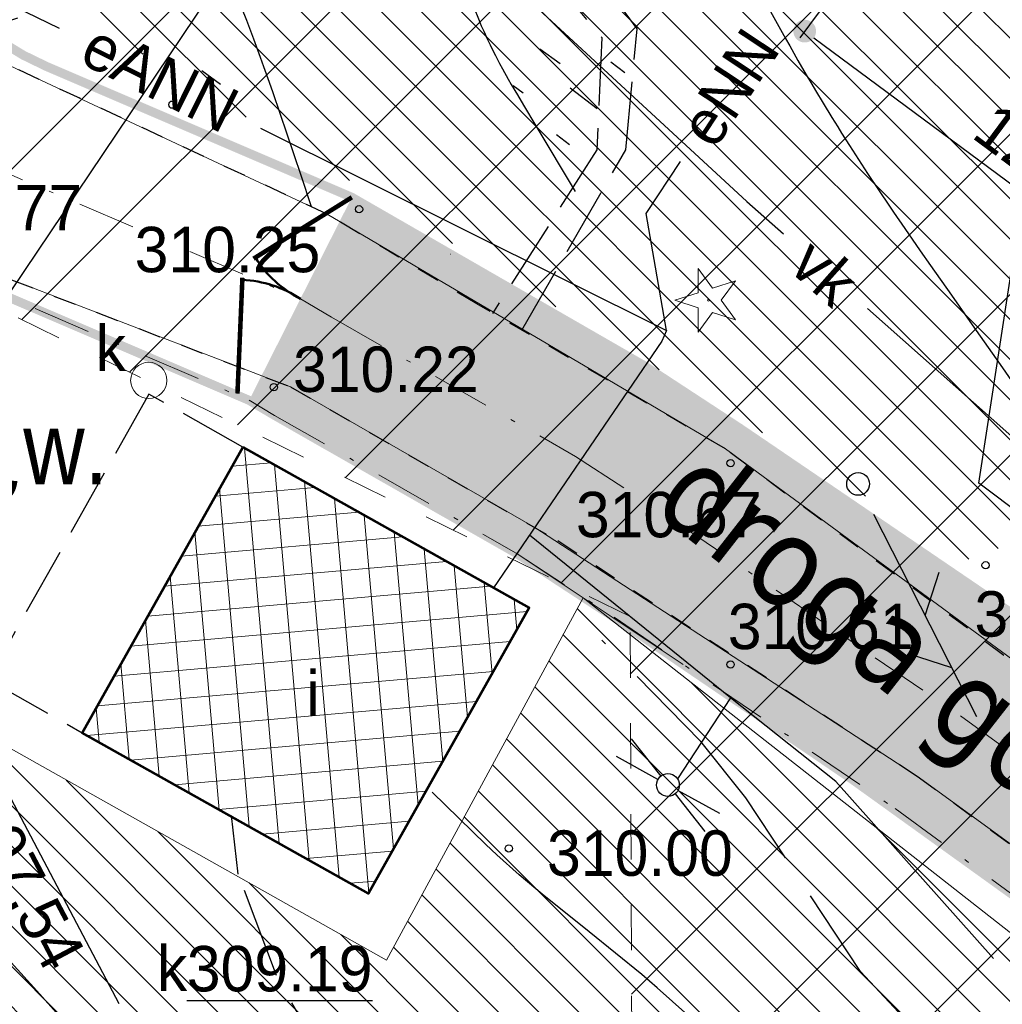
# Model space of a CAD drawing. Extents: x 4615668 to 9249187, y 5334101 to 10688993.
# Tile 24 of 120: x 4667479 to 4667501, y 5336839 to 5336861. Entities that reach past the tile are written whole.
import ezdxf
from ezdxf.enums import TextEntityAlignment as Align

# ---------------------------------------------------------------- set-up
doc = ezdxf.new("R2010")
doc.units = 0
doc.header["$MEASUREMENT"] = 0
for name, pattern in [('BUIB05', [1, 0.5, -0.5]), ('CHODNIK', [2, 1.5, -0.5]), ('DASHDOT', [25.4, 12.7, -6.35, 0, -6.35]), ('DROGA', [1, 0.5, -0.5]), ('WARSTWICA', [3, 2, -1])]:
    doc.linetypes.add(name, pattern=pattern)
for name, color, linetype in [('14', 7, 'Continuous'), ('16', 7, 'Continuous'), ('17', 7, 'Continuous'), ('21', 7, 'Continuous'), ('22', 7, 'Continuous'), ('23', 7, 'Continuous'), ('24', 7, 'Continuous'), ('25', 7, 'Continuous'), ('27', 7, 'Continuous'), ('28', 7, 'Continuous'), ('47', 7, 'Continuous'), ('50', 7, 'Continuous'), ('51', 7, 'Continuous'), ('52', 7, 'Continuous'), ('56', 7, 'Continuous'), ('DIM', 7, 'Continuous'), ('SZZPZ_922', 7, 'Continuous'), ('tpsa_stolarka', 4, 'Continuous'), ('UKKPA_506', 7, 'Continuous')]:
    doc.layers.add(name, color=color, linetype=linetype)
for name, color, linetype, lineweight in [('budynek', 7, 'Continuous', 53), ('hatch', 253, 'Continuous', 0), ('sciany - mur', 1, 'Continuous', 30)]:
    doc.layers.add(name, color=color, linetype=linetype, lineweight=lineweight)
doc.styles.add('STYLE2', font='arial.ttf')
doc.styles.add('tomek14', font='ISOCP.shx', dxfattribs={"height": 14})
doc.styles.add('txt', font='TXT', dxfattribs={"height": 0.2})
doc.dimstyles.new('1-500', dxfattribs={"dimtxt": 1, "dimasz": 0.5, "dimexe": 0.18, "dimexo": 0.0625, "dimgap": 0.3, "dimtad": 1, "dimzin": 0, "dimdsep": 46, "dimtxsty": 'STYLE2', "dimblk": 'DOT', "dimcen": 0.09, "dimadec": 0, "dimazin": 0, "dimtfac": 1, "dimtmove": 0, "dimatfit": 0, "dimldrblk": 'DOT', "dimfxl": 0, "dimtolj": 1, "dimtzin": 0, "dimarcsym": 0})
pattern_1 = [(135, (0, 0), (-0.4419417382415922, -0.4419417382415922), [])]

# ---------------------------------------------------------------- blocks, each defined once
blk = doc.blocks.new('SL')
at = {"layer": '22', "color": 1, "linetype": 'Continuous'}
for p, q in [((-1.272, 0.256), (-0.245, 0.05)), ((1.281, 0.256), (0.245, 0.048)), ((-0.246, -0.05), (-1.272, -0.255)), ((0.245, -0.048), (1.281, -0.256))]:
    blk.add_line(p, q, dxfattribs=at)
blk.add_circle((0, 8.940696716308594e-11), 0.2500006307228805, dxfattribs=at)
blk = doc.blocks.new('KL')
at = {"layer": 'UKKPA_506', "color": 7, "linetype": 'Continuous', "lineweight": 13}
blk.add_circle((0, 0), 0.4, dxfattribs=at)
blk = doc.blocks.new('SLU')
at = {"layer": '22', "color": 1, "linetype": 'Continuous'}
blk.add_circle((0, 0), 0.25, dxfattribs=at)
blk = doc.blocks.new('PLT')
at = {"layer": '24', "color": 40, "linetype": 'Continuous'}
for p, q in [((3.25, 0), (2.543, 0.707)), ((0.75, 0), (5.75, 0)), ((4.543, 0), (3.836, -0.707))]:
    blk.add_line(p, q, dxfattribs=at)
blk = doc.blocks.new('DI')
at = {"layer": 'SZZPZ_922', "color": 7, "linetype": 'Continuous', "lineweight": 13}
for p, q in [((-0.2269999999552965, 0.6990000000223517), (0.08700000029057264, 0.2669999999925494)), ((-0.2269999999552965, 0.1639999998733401), (-0.2269999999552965, 0.6990000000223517)), ((0.08700000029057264, 0.2669999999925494), (0.5950000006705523, 0.4309999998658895)), ((0.5950000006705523, 0.4309999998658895), (0.2810000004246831, -0.001000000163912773)), ((-0.7359999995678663, -0.001000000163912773), (-0.2269999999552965, 0.1639999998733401)), ((-0.2269999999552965, -0.1660000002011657), (-0.7359999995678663, -0.001000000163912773)), ((-0.2269999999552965, -0.7019999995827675), (-0.2269999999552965, -0.1660000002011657)), ((0.2810000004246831, -0.001000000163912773), (0.5950000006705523, -0.4339999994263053)), ((0.08700000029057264, -0.2680000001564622), (-0.2269999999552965, -0.7019999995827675)), ((0.5950000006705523, -0.4339999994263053), (0.08700000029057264, -0.2680000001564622))]:
    blk.add_line(p, q, dxfattribs=at)
blk.add_circle((-0.0003607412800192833, -0.0001809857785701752), 0.02033798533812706, dxfattribs=at)
blk = doc.blocks.new('WYS')
at = {"layer": '52', "color": 67, "linetype": 'Continuous'}
blk.add_circle((-5.960464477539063e-11, 0), 0.08, dxfattribs=at)
blk = doc.blocks.new('_Dot')
at = {"color": 0, "linetype": 'ByBlock', "lineweight": -2}
blk.add_line((-0.5, 0), (-1, 0), dxfattribs=at)
at = {"color": 0, "linetype": 'ByBlock', "const_width": 0.5}
blk.add_lwpolyline([(-0.25, 0, 1), (0.25, 0, 1)], format="xyb", close=True, dxfattribs=at)
blk = doc.blocks.new('*D2936')
at = {"layer": 'Defpoints', "color": 0}
for p in [(4667497.791874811, 5336863.00383833), (4667507.521252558, 5336855.793645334), (4667505.973448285, 5336853.705050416)]:
    blk.add_point(p, dxfattribs=at)
at = {"layer": 'DIM', "color": 0, "lineweight": -2, "ltscale": 40}
for p, q in [((4667497.754662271, 5336862.95362402), (4667496.136898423, 5336860.770626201)), ((4667496.645785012, 5336860.61754309), (4667505.571733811, 5336854.002750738)), ((4667507.484040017, 5336855.743431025), (4667505.866276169, 5336853.560433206))]:
    blk.add_line(p, q, dxfattribs=at)
at = {"layer": 'DIM', "color": 0, "linetype": 'ByBlock', "lineweight": -2, "xscale": 0.5, "yscale": 0.5, "zscale": 0.5}
for p, rotation in [((4667496.244070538, 5336860.915243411), 143.4588016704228), ((4667505.973448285, 5336853.705050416), 323.4588016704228)]:
    blk.add_blockref('_Dot', p, dxfattribs=dict(at, rotation=rotation))
at = {"layer": 'DIM', "color": 0, "lineweight": 0, "ltscale": 40, "insert": (4667501.586298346, 5336857.954534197), "char_height": 1, "attachment_point": 5, "rotation": 323.45880167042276, "style": 'STYLE2'}
blk.add_mtext('\\A1;12.11 ', dxfattribs=at)

msp = doc.modelspace()

# ---------------------------------------------------------------- hatches: boundary and pattern name
at = {"layer": 'hatch', "lineweight": 0, "ltscale": 20}
h = msp.add_hatch(dxfattribs=at)
h.set_pattern_fill('ANSI31', color=3, scale=5, angle=90)
h.set_pattern_definition(pattern_1)
h.paths.add_polyline_path([(4667478.241076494, 5336862.506376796), (4667500.186514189, 5336849.085396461), (4667509.213210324, 5336861.470210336), (4667568.687943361, 5336819.182645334), (4667564.714252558, 5336804.133645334), (4667554.796252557, 5336790.990645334), (4667576.988252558, 5336780.490645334), (4667554.549698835, 5336767.038337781), (4667549.827252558, 5336774.879645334), (4667551.588082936, 5336779.598528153), (4667549.279508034, 5336791.134125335), (4667527.772252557, 5336764.719645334), (4667506.281165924, 5336760.825749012), (4667504.469585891, 5336758.513978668), (4667530.990416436, 5336759.646649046), (4667552.216252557, 5336758.205645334), (4667562.355252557, 5336763.448645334), (4667592.666252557, 5336770.446645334), (4667606.188689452, 5336771.369207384), (4667630.656252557, 5336776.415645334), (4667647.302459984, 5336782.178260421), (4667616.224252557, 5336840.572645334), (4667599.415252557, 5336843.614645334), (4667571.788252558, 5336854.178645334), (4667524.215521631, 5336889.169739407), (4667516.370736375, 5336894.261024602), (4667502.473252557, 5336899.027645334)])
at = {"layer": 'hatch', "lineweight": 0}
h = msp.add_hatch(dxfattribs=at)
h.set_pattern_fill('ANSI31', color=160, scale=20)
h.set_pattern_definition([(45, (0, 0), (-1.767766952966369, 1.767766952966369), [])])
h.paths.add_polyline_path([(4667474.732067, 5336856.646348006), (4667499.212252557, 5336897.331645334), (4667613.907585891, 5336808.500312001), (4667647.336252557, 5336782.080645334), (4667630.656252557, 5336776.415645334), (4667605.664752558, 5336771.261145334), (4667592.293752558, 5336770.057674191), (4667562.355252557, 5336763.403645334), (4667552.216252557, 5336758.205645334), (4667530.784252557, 5336759.660645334), (4667490.062252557, 5336757.530645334), (4667479.482252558, 5336755.227645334), (4667453.159919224, 5336765.740645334), (4667492.626252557, 5336792.676645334), (4667492.397752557, 5336848.025145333)])
at = {"layer": 'hatch', "lineweight": 0, "ltscale": 40}
h = msp.add_hatch(dxfattribs=at)
h.set_pattern_fill('CONCRE', color=40)
h.set_pattern_definition([(0, (0, 0), (1, 1), [0.125, -0.875]), (90, (0, 0), (-0.9999999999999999, 1), [0.125, -0.875]), (135, (0.125, 0), (-0.9999999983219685, 5.551115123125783e-17), [0.1767767, -1.2374369]), (0, (0.125, 0.5625), (1, 1), [0.125, -0.875]), (45, (0.1875, 0.5), (0, 0.9999999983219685), [0.0883883, -1.3258252]), (135, (0.1875, 0.5), (-0.9999999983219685, 5.551115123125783e-17), [0.0883883, -1.3258252]), (0, (0.5, 0.8125), (1, 1), [0.1767767, -0.8232233]), (45, (0.5, 0.8125), (0, 0.9999999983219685), [0.125, -1.2892136]), (135, (0.6767767, 0.8125), (-0.9999999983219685, 5.551115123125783e-17), [0.125, -1.2892136]), (90, (0.6875, 0.25), (-0.9999999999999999, 1), [0.125, -0.875]), (45, (0.6875, 0.25), (0, 0.9999999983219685), [0.0883883, -1.3258252]), (135, (0.75, 0.3125), (-0.9999999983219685, 5.551115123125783e-17), [0.0883883, -1.3258252]), (0, (0.125, 0.25), (1, 1), [0.0625, -0.8375]), (0, (0.875, 0.5), (1, 1), [0.0625, -0.8375]), (90, (0.5625, 0.625), (-0.9999999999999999, 1), [0.0625, -0.8375]), (135, (0.6875, 0.0625), (-0.9999999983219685, 5.551115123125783e-17), [0.0883883, -1.3258252]), (135, (0.25, 0.75), (-0.9999999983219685, 5.551115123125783e-17), [0.0883883, -1.3258252]), (45, (0.46875, 0.328125), (0, 0.9999999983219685), [0.0883883, -1.3258252]), (90, (0.34375, 0.125), (-0.9999999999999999, 1), [0.015625, -0.984375]), (90, (0.390625, 0.546875), (-0.9999999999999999, 1), [0.015625, -0.984375]), (90, (0.859375, 0.71875), (-0.9999999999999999, 1), [0.015625, -0.984375]), (90, (0.875, 0.1875), (-0.9999999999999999, 1), [0.015625, -0.984375])])
h.paths.add_polyline_path([(4667472.961158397, 5336756.488632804), (4667468.058054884, 5336758.972633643), (4667487.242602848, 5336774.476894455), (4667507.924031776, 5336780.952174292), (4667514.555089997, 5336787.158564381), (4667525.884478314, 5336802.74610729), (4667525.606391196, 5336807.839705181), (4667523.220519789, 5336815.704447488), (4667522.509457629, 5336818.048379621), (4667521.226246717, 5336821.635031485), (4667520.864002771, 5336822.405733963), (4667520.067423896, 5336824.087979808), (4667519.679088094, 5336824.705507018), (4667515.771295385, 5336830.919634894), (4667509.771075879, 5336835.340289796), (4667494.150081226, 5336846.576000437), (4667489.905052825, 5336849.409139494), (4667484.006524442, 5336852.786242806), (4667486.269980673, 5336857.256047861), (4667492.961012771, 5336853.384775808), (4667501.29218305, 5336847.755840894), (4667518.717175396, 5336834.96473176), (4667519.688236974, 5336834.083375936), (4667524.485951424, 5336826.454104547), (4667525.847847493, 5336823.556563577), (4667528.046907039, 5336817.018459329), (4667529.494530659, 5336812.246539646), (4667530.585239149, 5336808.651148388), (4667530.772650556, 5336800.967142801), (4667520.306724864, 5336786.567595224), (4667509.937838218, 5336776.339256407), (4667489.77150617, 5336770.079025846)])
at = {"layer": 'hatch', "lineweight": 0, "ltscale": 20}
h = msp.add_hatch(dxfattribs=at)
h.set_pattern_fill('ANSI31', color=3, scale=5, angle=90)
h.set_pattern_definition(pattern_1)
h.paths.add_polyline_path([(4667467.836694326, 5336761.845182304), (4667446.716652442, 5336769.805046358), (4667465.950252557, 5336800.296645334), (4667453.331252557, 5336810.902645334), (4667456.995919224, 5336817.794978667), (4667461.412825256, 5336829.101789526), (4667470.894600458, 5336824.302687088), (4667477.712252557, 5336835.193645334), (4667462.384688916, 5336842.995065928), (4667465.057252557, 5336851.958645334), (4667473.623517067, 5336855.262917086), (4667477.401074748, 5336854.407402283), (4667477.940252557, 5336845.571145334), (4667487.031603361, 5336840.460776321), (4667491.361507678, 5336848.440068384), (4667514.937613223, 5336829.960067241), (4667522.659752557, 5336810.150645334), (4667493.116376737, 5336780.395784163), (4667477.533408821, 5336784.38562619), (4667471.000983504, 5336776.207296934), (4667474.270252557, 5336768.360645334)])
at = {"layer": 'hatch', "lineweight": 0, "ltscale": 40}
h = msp.add_hatch(dxfattribs=at)
h.set_pattern_fill('ANSI37', color=0, scale=5, angle=50)
h.set_pattern_definition([(95, (0, 0), (-0.6226216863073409, -0.05447233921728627), []), (185, (0, 0), (0.0544723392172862, -0.6226216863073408), [])])
h.paths.add_polyline_path([(4667483.869252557, 5336851.757645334), (4667490.172252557, 5336848.214645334), (4667486.635252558, 5336841.923645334), (4667480.332252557, 5336845.466645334)])

# ---------------------------------------------------------------- linework, layer by layer
at = {"color": 94, "linetype": 'BUIB05', "lineweight": 0, "ltscale": 2}
msp.add_lwpolyline([(4667474.732067, 5336856.646348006), (4667499.212252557, 5336897.331645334), (4667613.907585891, 5336808.500312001), (4667647.336252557, 5336782.080645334), (4667630.656252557, 5336776.415645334), (4667605.664752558, 5336771.261145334), (4667592.293752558, 5336770.057674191), (4667562.355252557, 5336763.403645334), (4667552.216252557, 5336758.205645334), (4667530.784252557, 5336759.660645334), (4667490.062252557, 5336757.530645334), (4667479.482252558, 5336755.227645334), (4667453.159919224, 5336765.740645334), (4667492.626252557, 5336792.676645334), (4667492.397752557, 5336848.025145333)], close=True, dxfattribs=at)
at = {"lineweight": 0, "ltscale": 40}
msp.add_lwpolyline([(4667467.836694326, 5336761.845182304), (4667446.716652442, 5336769.805046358), (4667465.950252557, 5336800.296645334), (4667453.331252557, 5336810.902645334), (4667456.995919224, 5336817.794978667), (4667461.412825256, 5336829.101789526), (4667470.894600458, 5336824.302687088), (4667477.712252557, 5336835.193645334), (4667462.384688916, 5336842.995065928), (4667465.057252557, 5336851.958645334), (4667473.623517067, 5336855.262917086), (4667477.401074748, 5336854.407402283), (4667477.940252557, 5336845.571145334), (4667487.031603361, 5336840.460776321), (4667491.361507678, 5336848.440068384), (4667514.937613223, 5336829.960067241), (4667522.659752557, 5336810.150645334), (4667493.116376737, 5336780.395784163), (4667477.533408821, 5336784.38562619), (4667471.000983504, 5336776.207296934), (4667474.270252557, 5336768.360645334)], close=True, dxfattribs=at)
for start, end in [(329.9473466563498, 330.0679310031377), (315.2713442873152, 315.7244553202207)]:
    msp.add_arc((4667486.269980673, 5336857.256047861), 2.505114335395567, start, end, dxfattribs=at)
at = {"layer": '16', "color": 7, "linetype": 'CHODNIK'}
for points in [[(4667490.010252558, 5336854.333645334), (4667492.303252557, 5336858.302645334), (4667492.551252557, 5336860.966645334), (4667490.674252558, 5336863.558645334), (4667488.656252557, 5336865.618645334), (4667489.047252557, 5336866.156645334)], [(4667477.485252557, 5336860.741645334), (4667481.611252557, 5336862.088645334), (4667487.382252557, 5336865.426645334), (4667487.913252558, 5336865.391645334), (4667491.772252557, 5336860.774645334), (4667491.665252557, 5336858.302645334), (4667489.370252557, 5336854.701645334)], [(4667483.869252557, 5336851.757645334), (4667481.796252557, 5336852.923645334), (4667478.259252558, 5336846.632645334), (4667480.332252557, 5336845.466645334)]]:
    msp.add_lwpolyline(points, dxfattribs=at)
at = {"layer": '17', "color": 97, "linetype": 'DROGA'}
for points in [[(4667509.729252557, 5336776.362645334), (4667522.731252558, 5336785.294645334), (4667530.229252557, 5336801.251645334), (4667530.261252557, 5336807.571645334), (4667527.468252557, 5336816.292645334), (4667525.414252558, 5336823.335645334), (4667519.234252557, 5336833.342645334), (4667513.571252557, 5336837.868645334), (4667500.630252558, 5336847.170645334), (4667494.497252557, 5336851.714645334), (4667489.020252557, 5336854.911645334), (4667485.725252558, 5336856.885645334), (4667477.485252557, 5336860.741645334), (4667475.526252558, 5336864.355645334), (4667475.571252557, 5336866.008645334), (4667476.258252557, 5336867.752645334), (4667479.139252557, 5336873.795645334), (4667481.061252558, 5336878.110645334), (4667482.068252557, 5336881.579645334), (4667483.120252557, 5336885.664645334), (4667483.624252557, 5336888.831645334), (4667483.854252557, 5336898.362645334), (4667484.586252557, 5336900.736645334)], [(4667444.052252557, 5336813.793645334), (4667451.532252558, 5336825.808645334), (4667456.245252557, 5336834.053645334), (4667459.906252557, 5336840.158645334), (4667468.277252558, 5336852.905645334), (4667469.374252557, 5336853.594645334), (4667472.578252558, 5336855.568645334), (4667476.907252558, 5336856.157645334), (4667484.917252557, 5336853.082645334), (4667490.803252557, 5336849.696645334), (4667498.722252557, 5336844.510645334), (4667507.185252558, 5336838.315645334), (4667516.083252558, 5336831.903645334), (4667520.615252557, 5336824.283645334), (4667523.251252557, 5336818.183645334), (4667525.356252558, 5336810.839645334), (4667526.332252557, 5336807.662645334), (4667526.549252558, 5336801.493645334), (4667519.433252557, 5336786.316645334), (4667509.376252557, 5336781.363645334), (4667487.358252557, 5336773.664645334), (4667467.890252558, 5336759.057645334)]]:
    msp.add_lwpolyline(points, dxfattribs=at)
at = {"layer": '21', "color": 1, "linetype": 'Continuous'}
msp.add_line((4667494.612252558, 5336846.233645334), (4667493.440252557, 5336844.453645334), dxfattribs=at)
for points in [[(4667463.216252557, 5336856.606645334), (4667469.042252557, 5336866.211645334), (4667479.826252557, 5336860.982645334)], [(4667484.260252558, 5336858.781645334), (4667493.199252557, 5336854.326645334), (4667493.097252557, 5336854.087645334), (4667489.390252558, 5336848.654645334)], [(4667493.199252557, 5336854.326645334), (4667492.751252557, 5336856.899645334), (4667493.507252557, 5336858.042645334)], [(4667500.401252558, 5336840.496645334), (4667496.929252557, 5336844.394645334), (4667494.612252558, 5336846.233645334), (4667490.183252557, 5336849.816645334)]]:
    msp.add_lwpolyline(points, dxfattribs=at)
at = {"layer": '23', "color": 40, "linetype": 'Continuous'}
for points in [[(4667470.831252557, 5336841.913645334), (4667473.688252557, 5336847.596645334), (4667474.105252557, 5336848.277645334), (4667483.705252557, 5336862.551645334), (4667485.793252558, 5336865.640645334), (4667494.968252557, 5336857.165645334), (4667495.776252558, 5336856.449645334)], [(4667497.628252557, 5336854.807645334), (4667503.466252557, 5336849.632645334), (4667513.325252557, 5336841.942645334)]]:
    msp.add_lwpolyline(points, dxfattribs=at)
at = {"layer": '25', "color": 165, "linetype": 'Continuous'}
msp.add_lwpolyline([(4667509.251252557, 5336844.068645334), (4667500.075252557, 5336850.958645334), (4667501.442252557, 5336859.856645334), (4667500.616252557, 5336866.687645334), (4667498.962252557, 5336868.435645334), (4667496.068252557, 5336870.242645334)], dxfattribs=at)
at = {"layer": '27', "color": 17, "linetype": 'Continuous'}
msp.add_lwpolyline([(4667481.147252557, 5336839.496645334), (4667474.733252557, 5336851.645645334), (4667472.255252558, 5336856.923645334)], dxfattribs=at)
at = {"layer": '50', "color": 245, "linetype": 'WARSTWICA'}
for points in [[(4667487.397252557, 5336865.351645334), (4667489.058252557, 5336861.185645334), (4667489.095553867, 5336861.093970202), (4667489.121063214, 5336861.033137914), (4667489.173555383, 5336860.91212929), (4667489.255754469, 5336860.732167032), (4667489.312687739, 5336860.613156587), (4667489.35152194, 5336860.534217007), (4667489.43114071, 5336860.377236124), (4667489.523525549, 5336860.201946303), (4667489.586580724, 5336860.085783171), (4667489.715672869, 5336859.854914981), (4667489.78147212, 5336859.740114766), (4667489.914982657, 5336859.511544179), (4667490.050250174, 5336859.284029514), (4667490.322252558, 5336858.830645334), (4667491.189252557, 5336857.381645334)], [(4667516.561252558, 5336807.938645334), (4667519.087252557, 5336811.513645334), (4667519.037252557, 5336814.543645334), (4667518.146252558, 5336819.094645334), (4667517.156252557, 5336823.216645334), (4667516.264252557, 5336826.891645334), (4667514.785252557, 5336829.251645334), (4667512.111252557, 5336830.840645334), (4667508.596252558, 5336832.578645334), (4667505.823252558, 5336834.019645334), (4667503.198252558, 5336834.962645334), (4667500.574252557, 5336836.899645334), (4667497.472252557, 5336840.207645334), (4667494.946252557, 5336844.032645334), (4667493.953252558, 5336845.276645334), (4667491.777252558, 5336847.508645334)], [(4667510.289252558, 5336802.047645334), (4667512.666252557, 5336809.496645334), (4667513.646252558, 5336812.949645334), (4667513.943252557, 5336816.625645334), (4667513.399252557, 5336819.902645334), (4667511.711252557, 5336825.146645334), (4667511.167252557, 5336825.991645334), (4667505.442252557, 5336829.507645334), (4667500.045252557, 5336832.635645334), (4667496.678252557, 5336834.274645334), (4667493.063252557, 5336835.317645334), (4667489.696252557, 5336835.913645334), (4667487.728252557, 5336836.445645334), (4667485.945252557, 5336837.786645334), (4667484.608252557, 5336840.120645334), (4667483.767252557, 5336842.355645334), (4667483.618252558, 5336843.646645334)]]:
    msp.add_lwpolyline(points, dxfattribs=at)
at = {"layer": '50', "color": 216, "linetype": 'Continuous'}
for points in [[(4667493.702252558, 5336864.579645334), (4667495.824252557, 5336860.749645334), (4667495.913203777, 5336860.590015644), (4667496.093391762, 5336860.272033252), (4667496.276517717, 5336859.955709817), (4667496.400169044, 5336859.745723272), (4667496.483277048, 5336859.60612124), (4667496.651058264, 5336859.32783005), (4667496.842210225, 5336859.016168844), (4667496.970993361, 5336858.809203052), (4667497.057425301, 5336858.671576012), (4667497.231620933, 5336858.397141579), (4667497.363387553, 5336858.192014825), (4667497.629631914, 5336857.783491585), (4667497.899231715, 5336857.377171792), (4667498.080675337, 5336857.107454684), (4667498.202343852, 5336856.928138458), (4667498.447252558, 5336856.570645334), (4667498.787836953, 5336856.078948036), (4667499.015953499, 5336855.751931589), (4667499.473989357, 5336855.099238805), (4667499.933329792, 5336854.44753864), (4667500.54553338, 5336853.578501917), (4667500.850648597, 5336853.143303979)], [(4667487.980252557, 5336830.802645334), (4667486.232252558, 5336833.016645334), (4667485.493268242, 5336833.758149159), (4667484.37814994, 5336834.622687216), (4667483.841252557, 5336835.076645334), (4667481.665252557, 5336837.167645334), (4667479.335252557, 5336839.780645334), (4667476.641252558, 5336842.750645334), (4667475.965259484, 5336843.643011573), (4667474.925252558, 5336845.640645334), (4667474.220252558, 5336848.038645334), (4667473.055252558, 5336850.191645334), (4667472.906252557, 5336850.687645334)]]:
    msp.add_lwpolyline(points, dxfattribs=at)
at = {"layer": '50', "color": 7, "linetype": 'Continuous'}
for points in [[(4667483.279252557, 5336862.887645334), (4667483.396245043, 5336862.581962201), (4667483.63281928, 5336861.971570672), (4667483.84333152, 5336861.429085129), (4667483.947744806, 5336861.157525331), (4667484.102323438, 5336860.749417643), (4667484.253398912, 5336860.339991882), (4667484.327252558, 5336860.134645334), (4667484.447462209, 5336859.793838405), (4667484.526558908, 5336859.566282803), (4667484.682744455, 5336859.110495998), (4667484.836986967, 5336858.654055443), (4667485.143166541, 5336857.740398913), (4667485.374252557, 5336857.055645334)], [(4667500.502252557, 5336834.218645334), (4667497.293252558, 5336836.213645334), (4667496.731973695, 5336836.587459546), (4667496.370271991, 5336836.853783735), (4667496.133905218, 5336837.03787083), (4667495.670838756, 5336837.419304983), (4667494.994488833, 5336838.016504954), (4667493.668429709, 5336839.247612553), (4667492.997415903, 5336839.852355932), (4667492.655252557, 5336840.145645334), (4667491.497064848, 5336841.082953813), (4667490.464421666, 5336841.912738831), (4667489.958355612, 5336842.339121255), (4667489.464899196, 5336842.779605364), (4667489.224252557, 5336843.006645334), (4667488.037252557, 5336844.158645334)]]:
    msp.add_lwpolyline(points, dxfattribs=at)
at = {"layer": '51', "color": 3, "linetype": 'Continuous'}
for p, q in [((4667490.408832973, 5336860.528863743), (4667490.857832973, 5336860.203863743)), ((4667482.96342437, 5336860.048655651), (4667483.37742437, 5336859.74965565)), ((4667492.279832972, 5336859.999863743), (4667491.975832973, 5336860.232863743)), ((4667489.823832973, 5336859.716863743), (4667490.043832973, 5336859.558863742)), ((4667491.670832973, 5336859.205863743), (4667491.078832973, 5336859.661863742)), ((4667491.061832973, 5336858.412863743), (4667490.773832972, 5336858.634863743))]:
    msp.add_line(p, q, dxfattribs=at)
at = {"layer": 'budynek', "color": 7, "linetype": 'Continuous', "lineweight": 53, "flags": 128}
msp.add_lwpolyline([(4667483.869252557, 5336851.757645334), (4667490.172252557, 5336848.214645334), (4667486.635252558, 5336841.923645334), (4667480.332252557, 5336845.466645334)], close=True, dxfattribs=at)
at = {"layer": 'sciany - mur', "color": 30, "lineweight": 0, "ltscale": 40}
msp.add_line((4667489.889729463, 5336849.419335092), (4667493.566572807, 5336846.972899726), dxfattribs=at)
at = {"layer": 'sciany - mur', "color": 251, "lineweight": 0, "ltscale": 40}
for points in [[(4667519.234252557, 5336833.342645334), (4667512.713231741, 5336838.485391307), (4667503.503933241, 5336845.105041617), (4667494.497252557, 5336851.714645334), (4667485.725252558, 5336856.885645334), (4667477.485252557, 5336860.741645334), (4667475.526252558, 5336864.355645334), (4667475.571252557, 5336866.008645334), (4667476.258252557, 5336867.752645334), (4667478.623960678, 5336872.714802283), (4667481.061252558, 5336878.110645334)], [(4667459.768307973, 5336839.928612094), (4667468.277252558, 5336852.905645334), (4667472.578252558, 5336855.568645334), (4667476.920524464, 5336856.152550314), (4667484.917252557, 5336853.082645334), (4667490.2991042, 5336849.986663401), (4667498.722252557, 5336844.510645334), (4667516.083252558, 5336831.903645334), (4667520.615252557, 5336824.283645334), (4667523.251252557, 5336818.183645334), (4667526.332252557, 5336807.662645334)]]:
    msp.add_lwpolyline(points, dxfattribs=at)
at = {"layer": 'sciany - mur', "color": 30, "lineweight": 0, "ltscale": 40}
for points in [[(4667480.657326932, 5336877.216407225, 0.2, 0.2, 0), (4667476.463770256, 5336868.179008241, 0.2, 0.2, 0.422915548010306), (4667479.54316896, 5336860.138514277, 0.2, 0.2, 0), (4667486.269980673, 5336857.256047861, 0.2, 0.2, 0), (4667492.723710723, 5336853.540180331, 0.2, 0.2, 0), (4667494.819925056, 5336852.167410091, 0.2, 0.2, 0), (4667501.118778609, 5336847.882963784, 0.2, 0.2, 0), (4667518.620695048, 5336835.052299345, 0.2, 0.2, 0), (4667519.688236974, 5336834.083375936, 0.2, 0.2, 0), (4667524.485951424, 5336826.454104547, 0.2, 0.2, 0), (4667525.879217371, 5336823.489821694, 0.2, 0.2, 0), (4667527.25959759, 5336819.613731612, 0.2, 0.2, 0), (4667530.585239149, 5336808.651148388, 0.2, 0.2, 0), (4667530.772650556, 5336800.967142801, 0.2, 0.2, 0), (4667520.306724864, 5336786.567595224, 0.2, 0.2, 0), (4667518.855131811, 5336785.135678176, 0.2, 0.2, 0), (4667509.937838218, 5336776.339256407, 0.2, 0.2, 0), (4667491.392011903, 5336770.673978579, 0.2, 0.2, 0), (4667489.77150617, 5336770.079025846, 0.2, 0.2, 0), (4667488.985988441, 5336769.428262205, 0.2, 0.2, 0), (4667472.990271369, 5336756.546098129, 0.2, 0.2, 0), (4667472.961158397, 5336756.488632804, 0.2, 0.2, 0)], [(4667460.307252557, 5336840.769645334, 0.2, 0.2, 0), (4667468.911511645, 5336853.871438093, 0.2, 0.2, -0.3634834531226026), (4667476.289910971, 5336856.092843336, 0.2, 0.2, 0), (4667484.006524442, 5336852.786242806, 0.2, 0.2, 0), (4667484.568043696, 5336852.455233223, 0.2, 0.2, 0), (4667489.889729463, 5336849.419335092, 0.2, 0.2, 0), (4667492.04402342, 5336848.008529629, 0.2, 0.2, 0), (4667498.233726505, 5336843.798326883, 0.2, 0.2, 0), (4667515.745754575, 5336830.960249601, 0.2, 0.2, 0), (4667520.090755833, 5336824.050877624, 0.2, 0.2, 0), (4667521.25062624, 5336821.583162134, 0.2, 0.2, 0), (4667522.509457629, 5336818.048379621, 0.2, 0.2, 0), (4667525.616334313, 5336807.806928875, 0.2, 0.2, 0), (4667525.884478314, 5336802.74610729, 0.2, 0.2, 0), (4667517.534149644, 5336791.257304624, 0.2, 0.2, 0), (4667514.555089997, 5336787.158564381, 0.2, 0.2, 0), (4667507.924031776, 5336780.952174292, 0.2, 0.2, 0), (4667489.798804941, 5336775.415378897, 0.2, 0.2, 0), (4667487.242602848, 5336774.476894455, 0.2, 0.2, 0), (4667485.822846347, 5336773.300694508, 0.2, 0.2, 0), (4667469.844799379, 5336760.432761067, 0.2, 0.2, 0), (4667468.058054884, 5336758.972633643, 0.2, 0.2, 0)]]:
    msp.add_lwpolyline(points, format="xyseb", dxfattribs=at)
at = {"layer": 'sciany - mur', "color": 30, "linetype": 'DASHDOT', "lineweight": 0, "ltscale": 0.1}
for points in [[(4667477.852111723, 5336858.143286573), (4667485.138252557, 5336855.021145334), (4667485.822279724, 5336854.617918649), (4667491.195172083, 5336851.552808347), (4667493.431974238, 5336850.08796986), (4667499.676252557, 5336845.840645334), (4667517.037235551, 5336833.113299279), (4667517.754322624, 5336832.462456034), (4667522.288353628, 5336825.252491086), (4667523.564921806, 5336822.536491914), (4667524.88452761, 5336818.831055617), (4667528.100786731, 5336808.229038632), (4667528.389252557, 5336801.372645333), (4667521.18301961, 5336786.020561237), (4667520.20044557, 5336785.199869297), (4667508.930934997, 5336778.645715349), (4667490.595408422, 5336773.044678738), (4667488.507054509, 5336772.277960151), (4667487.404417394, 5336771.364478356), (4667471.417535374, 5336758.489429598), (4667470.494141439, 5336757.738468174)], [(4667476.867444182, 5336855.845367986), (4667484.006524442, 5336852.786242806), (4667484.568043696, 5336852.455233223), (4667489.889729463, 5336849.419335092), (4667492.04402342, 5336848.008529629), (4667498.233726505, 5336843.798326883), (4667515.453776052, 5336831.174299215), (4667515.820408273, 5336830.841536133), (4667520.090755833, 5336824.050877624), (4667521.25062624, 5336821.583162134), (4667522.509457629, 5336818.048379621), (4667525.616334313, 5336807.806928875), (4667525.865694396, 5336801.880019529), (4667519.155288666, 5336787.584240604), (4667518.760435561, 5336787.254440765), (4667507.924031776, 5336780.952174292), (4667489.798804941, 5336775.415378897), (4667487.242602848, 5336774.476894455), (4667485.822846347, 5336773.300694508), (4667469.844799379, 5336760.432761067), (4667468.916769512, 5336759.678029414)]]:
    msp.add_lwpolyline(points, dxfattribs=at)
at = {"layer": 'sciany - mur', "color": 30, "lineweight": 0, "ltscale": 40, "const_width": 0.1}
for points in [[(4667486.269980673, 5336857.256047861), (4667484.1048693, 5336855.905077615)], [(4667483.75081238, 5336852.935334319), (4667483.859959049, 5336855.485023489)]]:
    msp.add_lwpolyline(points, dxfattribs=at)
at = {"layer": 'sciany - mur', "color": 30, "lineweight": 50, "ltscale": 40}
for centre, start, end in [((4667486.269980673, 5336857.256047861), 211.9630346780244, 243.142887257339), ((4667483.75081238, 5336852.935334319), 56.36893577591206, 87.54878835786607)]:
    msp.add_arc(centre, 2.505114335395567, start, end, dxfattribs=at)

# ---------------------------------------------------------------- block references
at = {"layer": '22', "color": 1, "linetype": 'Continuous', "xscale": 0.9999974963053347, "yscale": 0.9999974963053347, "rotation": 319.8797368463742}
msp.add_blockref('SL', (4667493.232252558, 5336844.315645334), dxfattribs=at)
at = {"layer": '24', "color": 40, "linetype": 'Continuous'}
msp.add_blockref('SLU', (4667497.419252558, 5336850.944645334), dxfattribs=at)
at = {"layer": '24', "color": 40, "linetype": 'Continuous', "xscale": 0.9999998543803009, "yscale": 0.9999998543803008, "rotation": 296.9875625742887}
msp.add_blockref('PLT', (4667497.419252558, 5336850.944645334), dxfattribs=at)
at = {"layer": '28', "color": 17, "linetype": 'Continuous'}
msp.add_blockref('KL', (4667481.798252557, 5336853.224645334), dxfattribs=at)
at = {"layer": '47', "color": 3, "linetype": 'Continuous'}
msp.add_blockref('DI', (4667494.122252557, 5336854.989645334), dxfattribs=at)
at = {"layer": '52', "color": 67, "linetype": 'Continuous'}
for p in [(4667482.31742437, 5336859.29665565), (4667486.428252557, 5336856.992645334), (4667484.551252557, 5336853.076645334), (4667494.611252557, 5336851.402645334), (4667500.228252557, 5336849.153645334), (4667494.611252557, 5336846.969645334), (4667489.726252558, 5336842.919645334)]:
    msp.add_blockref('WYS', p, dxfattribs=at)

# ---------------------------------------------------------------- texts
at = {"color": 7, "linetype": 'Continuous', "style": 'txt', "width": 0.875}
msp.add_text('j.%%191w.', height=1.6, dxfattribs=at).set_placement((4667478.929252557, 5336851.537645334), align=Align.MIDDLE)
at = {"layer": '14', "color": 7, "linetype": 'Continuous', "style": 'txt'}
msp.add_text('i', height=1, dxfattribs=at).set_placement((4667485.411252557, 5336846.358645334), align=Align.MIDDLE)
at = {"layer": '21', "color": 1, "linetype": 'Continuous', "style": 'txt'}
for s, rotation, p in [('eANN', 333.5074861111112, (4667482.045171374, 5336859.886441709)), ('eNN', 56.53415833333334, (4667494.582366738, 5336859.668888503))]:
    msp.add_text(s, height=1, rotation=rotation, dxfattribs=at).set_placement(p, align=Align.MIDDLE)
at = {"layer": '24', "color": 40, "linetype": 'Continuous', "style": 'txt'}
msp.add_text('vk', height=1, rotation=318.4448138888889, dxfattribs=at).set_placement((4667496.702410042, 5336855.627472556), align=Align.MIDDLE)
at = {"layer": '28', "color": 17, "linetype": 'Continuous', "style": 'txt'}
for p in [(4667480.625252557, 5336853.432645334), (4667481.974252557, 5336839.779645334)]:
    msp.add_text('k', height=1, dxfattribs=at).set_placement(p)
at = {"layer": '52', "color": 67, "linetype": 'Continuous', "style": 'txt'}
for s, p in [('309.77', (4667476.241252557, 5336856.525645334)), ('310.25', (4667481.486252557, 5336855.606645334)), ('310.22', (4667484.974252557, 5336852.970645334)), ('310.67', (4667491.204252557, 5336849.770645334)), ('310.76', (4667499.982252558, 5336847.583645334)), ('310.61', (4667494.550252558, 5336847.307645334)), ('310.00', (4667490.569252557, 5336842.315645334))]:
    msp.add_text(s, height=1, dxfattribs=at).set_placement(p)
at = {"layer": '56', "color": 17, "linetype": 'Continuous', "style": 'txt'}
msp.add_text('307.54', height=1, rotation=297.831575, dxfattribs=at).set_placement((4667478.519576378, 5336844.228519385), align=Align.TOP_LEFT)
msp.add_text('%%U309.19', height=1, dxfattribs=at).set_placement((4667482.635252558, 5336839.771645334))
at = {"layer": 'tpsa_stolarka', "color": 0, "ltscale": 2.5, "insert": (4667494.068429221, 5336851.967432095), "char_height": 2, "width": 63.29751651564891, "attachment_point": 1, "rotation": 322.0037764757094, "style": 'tomek14'}
msp.add_mtext('{\\fTahoma|b0|i0|c238|p34;droga gospodarcza - pożarowa}', dxfattribs=at)

# ---------------------------------------------------------------- dimensions: what is measured, and where the dimension line sits
at = {"layer": 'DIM', "lineweight": 0, "ltscale": 40}
dim = msp.add_aligned_dim(p1=(4667497.791874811, 5336863.00383833), p2=(4667507.521252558, 5336855.793645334), distance=-2.5996012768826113, dimstyle='1-500', override={"dimpost": ' '}, dxfattribs=at)
dim.commit()
dim.dimension.update_dxf_attribs({"geometry": '*D2936', "text_midpoint": (4667501.586298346, 5336857.954534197)})

doc.saveas('drawing.dxf')
